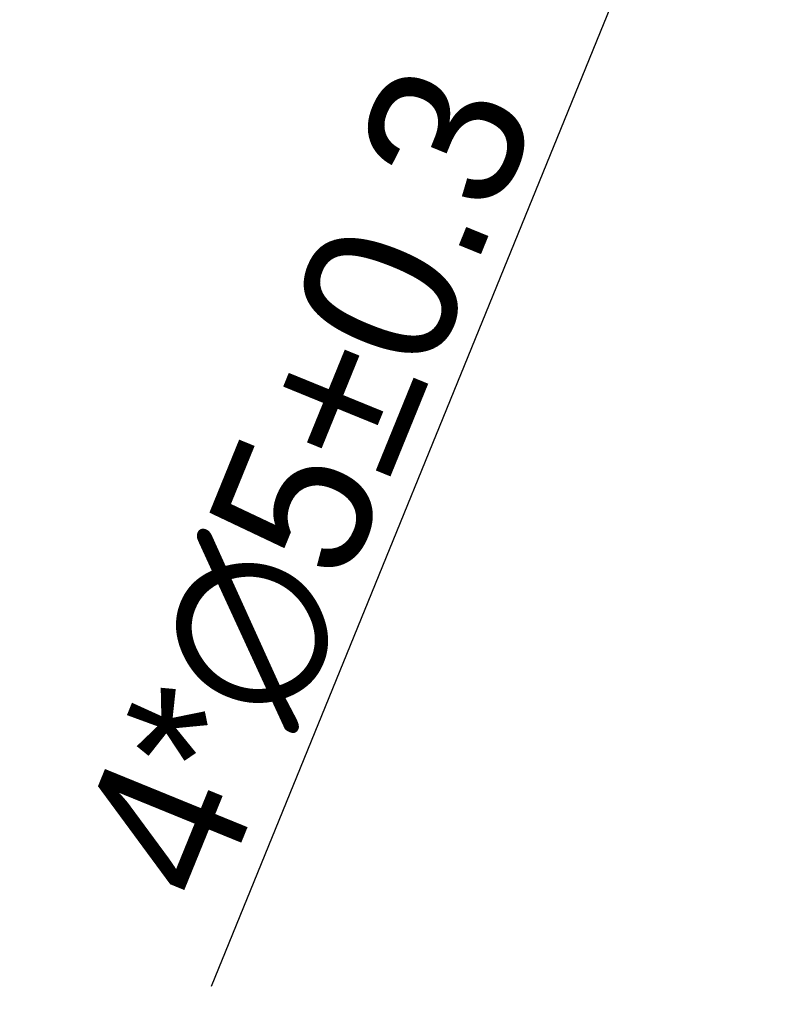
# Model space of a CAD drawing. Header units: millimetres. Extents: x 1372 to 5670, y 1260 to 1629.
# Tile 1 of 20: x 3898 to 3928, y 1382 to 1420. Entities that reach past the tile are written whole.
import ezdxf

# ---------------------------------------------------------------- set-up
doc = ezdxf.new("R2010")
doc.units = ezdxf.units.MM
doc.header["$LTSCALE"] = 0.21
doc.dimstyles.new('ISO-25', dxfattribs={"dimtxt": 6, "dimasz": 2.5, "dimexe": 1.25, "dimexo": 0.625, "dimtad": 1, "dimtxsty": 'Standard', "dimcen": 2.5, "dimadec": 0, "dimazin": 0, "dimtfac": 1, "dimtmove": 0, "dimatfit": 3, "dimfxl": 1, "dimarcsym": 0})

# ---------------------------------------------------------------- blocks, each defined once
blk = doc.blocks.new('*D62')
at = {"color": 0, "lineweight": -2, "transparency": 16777216}
for p, q in [((3926.922, 1435.408), (3927.865, 1437.723)), ((3925.978, 1433.093), (3924.09, 1428.463)), ((3905.279, 1382.324), (3923.146, 1426.148))]:
    blk.add_line(p, q, dxfattribs=at)
at = {"color": 0, "transparency": 16777216}
for points in [[(3926.536, 1435.566), (3927.308, 1435.251), (3925.978, 1433.093)], [(3923.532, 1425.991), (3922.761, 1426.306), (3924.09, 1428.463)]]:
    blk.add_solid(points, dxfattribs=at)
at = {"layer": 'Defpoints', "color": 0, "transparency": 16777216}
for p in [(3925.978, 1433.093), (3924.09, 1428.463)]:
    blk.add_point(p, dxfattribs=at)
at = {"color": 0, "transparency": 16777216, "insert": (3909.121, 1401.923), "char_height": 6, "attachment_point": 5, "rotation": 67.8195}
blk.add_mtext('{\\fMS PGothic|b0|i0|c134|p34;4*∅5}%%P0.3', dxfattribs=at)

msp = doc.modelspace()

# ---------------------------------------------------------------- dimensions: what is measured, and where the dimension line sits
dim = msp.add_diameter_dim_2p(p1=(3925.978, 1433.093), p2=(3924.09, 1428.463), text='{\\fMS PGothic|b0|i0|c134|p34;4*<>}%%P0.3', dimstyle='ISO-25', override={"dimtxsty": 'Standard'})
dim.commit()
dim.dimension.update_dxf_attribs({"geometry": '*D62', "text_midpoint": (3912.679, 1400.473), "dimtype": 163})

doc.saveas('drawing.dxf')
